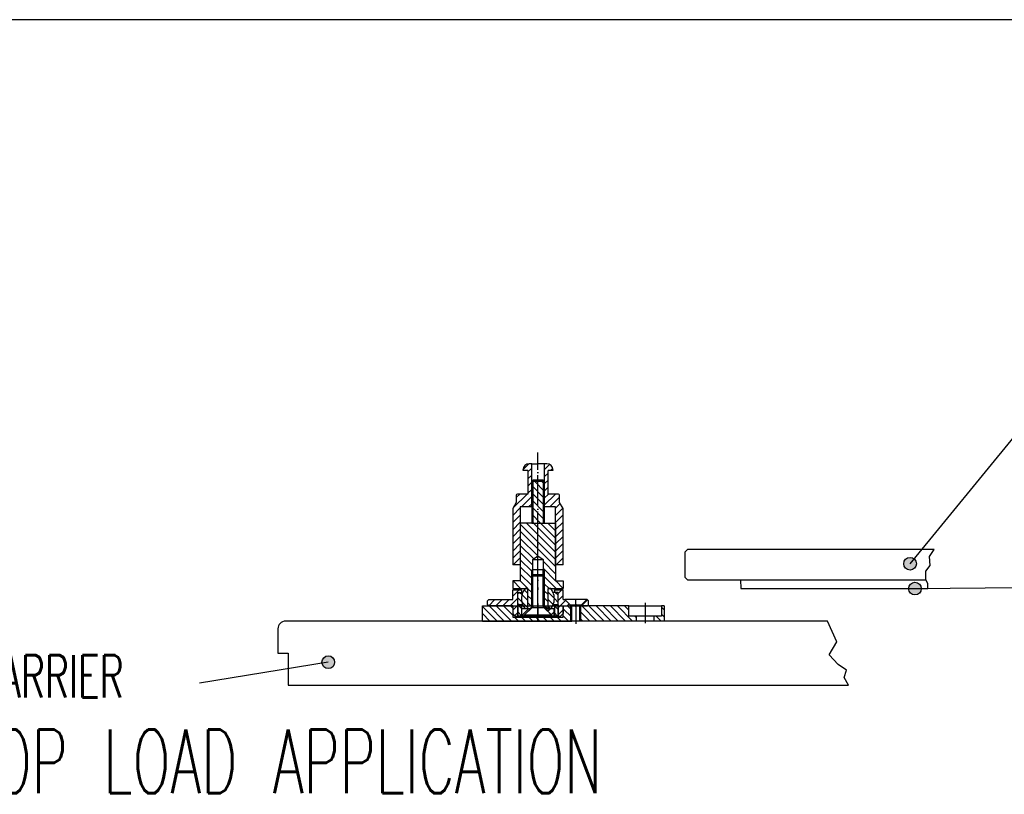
# Model space of a CAD drawing. Extents: x -1765 to 4890, y -3481 to 1222.
# Tile 54 of 98: x 2351 to 2742, y -2927 to -2620. Entities that reach past the tile are written whole.
import ezdxf

# ---------------------------------------------------------------- set-up
doc = ezdxf.new("R2010")
doc.units = 0
doc.linetypes.add('DASHED', pattern=[15, 7, -8])
doc.linetypes.add('DOT_CENTER', pattern=[14, 12, -1, 0, -1])
doc.layers.add('08', color=7, linetype='CONTINUOUS')
doc.layers.add('1', color=7, linetype='CONTINUOUS')
doc.styles.add('CONVERTER_1', font='txt.shx', dxfattribs={"width": 0.63})
doc.dimstyles.get("Standard").update_dxf_attribs({"dimtxt": 0.18, "dimasz": 0.18, "dimexe": 0.18, "dimexo": 0.0625, "dimgap": 0.09, "dimtad": 0, "dimtih": 1, "dimtoh": 1, "dimdec": 4, "dimzin": 0, "dimtxsty": 'STANDARD', "dimcen": 0.09, "dimazin": 3, "dimtfac": 1, "dimtdec": 4, "dimtofl": 0, "dimtmove": 0, "dimatfit": 3, "dimtolj": 1, "dimtzin": 0})
pattern_1 = [(-45, (2600.000000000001, -394.784514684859), (1.414213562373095, 1.4142135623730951), [])]
pattern_2 = [(45, (2600.000000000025, -25.7195875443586), (-1.414213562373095, 1.4142135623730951), [])]
pattern_3 = [(45, (2600.000000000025, -1508.679602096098), (-1.414213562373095, 1.4142135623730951), [])]
pattern_4 = [(135, (2600.000000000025, -1508.679602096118), (-1.4142135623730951, -1.414213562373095), [])]
pattern_5 = [(135, (2600.000000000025, -1508.679602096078), (-1.4142135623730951, -1.414213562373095), [])]
pattern_6 = [(45, (2600.000000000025, -1508.679602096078), (-1.414213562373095, 1.4142135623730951), [])]
pattern_7 = [(315, (2600.000000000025, -1376.664634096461), (1.4142135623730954, 1.4142135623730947), [])]

# ---------------------------------------------------------------- blocks, each defined once
blk = doc.blocks.new('CATCHPIN__240', base_point=(2570.994072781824, -2752.978513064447))
at = {"layer": '1', "linetype": 'CONTINUOUS'}
h = blk.add_hatch(dxfattribs=at)
h.set_pattern_fill('USER', color=1, scale=2, angle=45, pattern_type=0)
h.set_pattern_definition(pattern_2)
edge = h.paths.add_edge_path()
edge.add_line((2548.900000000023, -2808.135755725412), (2553.000000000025, -2808.135755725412))
edge.add_line((2553.000000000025, -2808.135755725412), (2553.000000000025, -2798.835755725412))
edge.add_line((2553.000000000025, -2798.835755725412), (2551.200000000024, -2798.835755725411))
edge.add_line((2551.200000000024, -2798.835755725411), (2551.000000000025, -2798.635755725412))
edge.add_arc((2553.500000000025, -2798.635755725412), 2.5, 450, 540, ccw=False)
edge.add_line((2553.500000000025, -2796.135755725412), (2554.500000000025, -2796.135755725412))
edge.add_line((2554.500000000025, -2796.135755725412), (2554.500000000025, -2813.235755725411))
edge.add_line((2554.500000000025, -2813.235755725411), (2550.000000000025, -2813.235755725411))
edge.add_line((2550.000000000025, -2813.235755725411), (2550.000000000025, -2814.035755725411))
edge.add_line((2550.000000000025, -2814.035755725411), (2550.000000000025, -2836.235755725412))
edge.add_line((2550.000000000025, -2836.235755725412), (2547.000000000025, -2836.235755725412))
edge.add_line((2547.000000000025, -2836.235755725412), (2547.000000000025, -2814.069730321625))
edge.add_arc((2547.500000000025, -2814.069730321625), 0.4999999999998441, 509.9999999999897, 540, ccw=False)
edge.add_line((2547.066987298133, -2813.819730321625), (2548.400000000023, -2811.510884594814))
edge.add_line((2548.400000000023, -2811.510884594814), (2548.400000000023, -2808.635755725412))
edge.add_arc((2548.900000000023, -2808.635755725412), 0.5, 450, 540, ccw=False)
h = blk.add_hatch(dxfattribs=at)
h.set_pattern_fill('USER', color=1, scale=2, angle=45, pattern_type=0)
h.set_pattern_definition(pattern_2)
edge = h.paths.add_edge_path()
edge.add_line((2565.100000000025, -2808.135755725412), (2561.000000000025, -2808.135755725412))
edge.add_line((2561.000000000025, -2808.135755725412), (2561.000000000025, -2798.835755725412))
edge.add_line((2561.000000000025, -2798.835755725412), (2562.800000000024, -2798.835755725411))
edge.add_line((2562.800000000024, -2798.835755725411), (2563.000000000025, -2798.635755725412))
edge.add_arc((2560.500000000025, -2798.635755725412), 2.5, 0, 90)
edge.add_line((2560.500000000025, -2796.135755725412), (2559.500000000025, -2796.135755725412))
edge.add_line((2559.500000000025, -2796.135755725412), (2559.500000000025, -2813.235755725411))
edge.add_line((2559.500000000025, -2813.235755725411), (2564.000000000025, -2813.235755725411))
edge.add_line((2564.000000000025, -2813.235755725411), (2564.000000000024, -2814.035755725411))
edge.add_line((2564.000000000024, -2814.035755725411), (2564.000000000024, -2836.235755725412))
edge.add_line((2564.000000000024, -2836.235755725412), (2567.000000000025, -2836.235755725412))
edge.add_line((2567.000000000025, -2836.235755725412), (2567.000000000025, -2814.069730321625))
edge.add_arc((2566.500000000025, -2814.069730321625), 0.5, 0, 30.00000000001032)
edge.add_line((2566.933012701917, -2813.819730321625), (2565.600000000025, -2811.510884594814))
edge.add_line((2565.600000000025, -2811.510884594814), (2565.600000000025, -2808.635755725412))
edge.add_arc((2565.100000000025, -2808.635755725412), 0.5, 0, 90)
at = {"layer": '1', "color": 7, "linetype": 'DOT_CENTER'}
for p, q in [((2557.000000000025, -2796.135755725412), (2557.000000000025, -2791.731059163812)), ((2557.000000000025, -2812.662369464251), (2557.000000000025, -2796.135755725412)), ((2557.000000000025, -2835.708664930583), (2557.000000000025, -2824.682317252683))]:
    blk.add_line(p, q, dxfattribs=at)
at = {"layer": '1', "color": 7, "linetype": 'CONTINUOUS'}
for p, q in [((2554.500000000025, -2796.135755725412), (2553.500000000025, -2796.135755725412)), ((2554.500000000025, -2796.135755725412), (2557.000000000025, -2796.135755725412)), ((2554.500000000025, -2813.235755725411), (2554.500000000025, -2796.135755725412)), ((2559.500000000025, -2796.135755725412), (2557.000000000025, -2796.135755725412)), ((2559.500000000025, -2796.135755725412), (2559.500000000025, -2813.235755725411)), ((2560.500000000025, -2796.135755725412), (2559.500000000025, -2796.135755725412)), ((2551.200000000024, -2798.835755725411), (2551.000000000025, -2798.635755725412)), ((2553.000000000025, -2798.835755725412), (2551.200000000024, -2798.835755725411)), ((2553.000000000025, -2798.835755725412), (2553.000000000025, -2808.135755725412)), ((2561.000000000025, -2808.135755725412), (2561.000000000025, -2798.835755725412)), ((2562.800000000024, -2798.835755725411), (2561.000000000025, -2798.835755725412)), ((2563.000000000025, -2798.635755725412), (2562.800000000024, -2798.835755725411)), ((2553.000000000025, -2808.135755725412), (2548.900000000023, -2808.135755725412)), ((2553.000000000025, -2808.13575572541), (2553.000000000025, -2808.135755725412)), ((2553.000000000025, -2808.13575572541), (2553.000000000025, -2808.135755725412)), ((2553.000000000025, -2808.135755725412), (2553.000000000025, -2808.13575572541)), ((2553.000000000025, -2808.135755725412), (2553.000000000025, -2808.13575572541)), ((2561.000000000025, -2808.135755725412), (2561.000000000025, -2808.13575572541)), ((2561.000000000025, -2808.135755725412), (2561.000000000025, -2808.13575572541)), ((2561.000000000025, -2808.13575572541), (2561.000000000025, -2808.135755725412)), ((2561.000000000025, -2808.13575572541), (2561.000000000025, -2808.135755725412)), ((2565.100000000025, -2808.135755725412), (2561.000000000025, -2808.135755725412)), ((2548.400000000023, -2811.510884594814), (2547.066987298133, -2813.819730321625)), ((2548.400000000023, -2808.635755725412), (2548.400000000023, -2811.510884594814)), ((2565.600000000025, -2811.510884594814), (2565.600000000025, -2808.635755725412)), ((2566.933012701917, -2813.819730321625), (2565.600000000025, -2811.510884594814)), ((2547.000000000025, -2814.069730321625), (2547.000000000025, -2836.235755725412)), ((2550.000000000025, -2813.235755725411), (2550.000000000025, -2814.035755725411)), ((2554.500000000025, -2813.235755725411), (2550.000000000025, -2813.235755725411)), ((2550.000000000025, -2814.035755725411), (2550.000000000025, -2836.235755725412)), ((2564.000000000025, -2813.235755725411), (2559.500000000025, -2813.235755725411)), ((2564.000000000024, -2814.035755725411), (2564.000000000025, -2813.235755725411)), ((2564.000000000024, -2836.235755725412), (2564.000000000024, -2814.035755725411)), ((2567.000000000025, -2836.235755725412), (2567.000000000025, -2814.069730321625)), ((2550.000000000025, -2836.235755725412), (2547.000000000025, -2836.235755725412)), ((2567.000000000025, -2836.235755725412), (2564.000000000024, -2836.235755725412))]:
    blk.add_line(p, q, dxfattribs=at)
for centre, radius, start, end in [((2553.500000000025, -2798.635755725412), 2.5, 90, 180), ((2560.500000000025, -2798.635755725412), 2.5, 0, 90), ((2548.900000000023, -2808.635755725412), 0.5, 90, 180), ((2565.100000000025, -2808.635755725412), 0.5, 0, 90), ((2547.500000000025, -2814.069730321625), 0.49999999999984, 149.9999999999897, 180), ((2566.500000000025, -2814.069730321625), 0.5, 0, 30.00000000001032)]:
    blk.add_arc(centre, radius, start, end, dxfattribs=at)
blk = doc.blocks.new('FLANGE_CP__241', base_point=(2569.645321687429, -2794.065486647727))
at = {"layer": '1', "linetype": 'CONTINUOUS'}
h = blk.add_hatch(dxfattribs=at)
h.set_pattern_fill('USER', color=6, scale=2, angle=45, pattern_type=0)
h.set_pattern_definition(pattern_3)
h.paths.add_polyline_path([(2537.000000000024, -2850.535755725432), (2537.000000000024, -2852.035755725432), (2537.500000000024, -2852.535755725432), (2547.000000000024, -2852.535755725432), (2547.000000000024, -2855.535755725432), (2548.000000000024, -2856.535755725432), (2549.000000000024, -2856.535755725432), (2549.000000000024, -2847.135755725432), (2550.500000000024, -2847.135755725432), (2550.500000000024, -2846.135755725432), (2547.000000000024, -2846.135755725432), (2547.000000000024, -2850.035755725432), (2537.500000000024, -2850.035755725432)])
h = blk.add_hatch(dxfattribs=at)
h.set_pattern_fill('USER', color=6, scale=2, angle=45, pattern_type=0)
h.set_pattern_definition(pattern_3)
h.paths.add_polyline_path([(2565.000000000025, -2847.135755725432), (2565.000000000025, -2856.535755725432), (2566.000000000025, -2856.535755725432), (2567.000000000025, -2855.535755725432), (2567.000000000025, -2852.535755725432), (2569.750000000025, -2852.535755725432), (2569.750000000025, -2852.135755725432), (2567.650000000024, -2850.035755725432), (2567.000000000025, -2850.035755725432), (2567.000000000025, -2846.135755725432), (2563.500000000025, -2846.135755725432), (2563.500000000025, -2847.135755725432)])
h = blk.add_hatch(dxfattribs=at)
h.set_pattern_fill('USER', color=6, scale=2, angle=45, pattern_type=0)
h.set_pattern_definition(pattern_3)
h.paths.add_polyline_path([(2576.350000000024, -2850.035755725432), (2574.250000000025, -2852.135755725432), (2574.250000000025, -2852.535755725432), (2576.500000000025, -2852.535755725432), (2577.000000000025, -2852.035755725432), (2577.000000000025, -2850.535755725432), (2576.500000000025, -2850.035755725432)])
at = {"layer": '1', "color": 6, "linetype": 'CONTINUOUS'}
for p, q in [((2547.000000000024, -2846.135755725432), (2550.500000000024, -2846.135755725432)), ((2547.000000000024, -2850.035755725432), (2547.000000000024, -2846.135755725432)), ((2549.000000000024, -2847.135755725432), (2550.500000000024, -2847.135755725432)), ((2549.000000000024, -2856.535755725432), (2549.000000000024, -2847.135755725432)), ((2550.500000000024, -2846.135755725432), (2550.500000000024, -2847.135755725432)), ((2563.500000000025, -2846.135755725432), (2563.500000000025, -2847.135755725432)), ((2563.500000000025, -2846.135755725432), (2567.000000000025, -2846.135755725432)), ((2565.000000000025, -2847.135755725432), (2563.500000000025, -2847.135755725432)), ((2565.000000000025, -2856.535755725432), (2565.000000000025, -2847.135755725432)), ((2567.000000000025, -2850.035755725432), (2567.000000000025, -2846.135755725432)), ((2537.500000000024, -2850.035755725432), (2537.000000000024, -2850.535755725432)), ((2537.000000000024, -2852.035755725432), (2537.000000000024, -2850.535755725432)), ((2537.500000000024, -2850.035755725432), (2547.000000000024, -2850.035755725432)), ((2567.000000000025, -2850.035755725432), (2567.650000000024, -2850.035755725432)), ((2569.750000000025, -2852.135755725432), (2567.650000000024, -2850.035755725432)), ((2576.350000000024, -2850.035755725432), (2567.650000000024, -2850.035755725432)), ((2576.350000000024, -2850.035755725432), (2574.250000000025, -2852.135755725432)), ((2576.500000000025, -2850.035755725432), (2576.350000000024, -2850.035755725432)), ((2577.000000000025, -2852.035755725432), (2577.000000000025, -2850.535755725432)), ((2537.500000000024, -2852.535755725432), (2537.000000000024, -2852.035755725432)), ((2547.000000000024, -2852.535755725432), (2537.500000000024, -2852.535755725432)), ((2547.000000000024, -2852.535755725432), (2547.000000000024, -2855.535755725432)), ((2567.000000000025, -2852.535755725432), (2567.000000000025, -2855.535755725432)), ((2567.000000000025, -2852.535755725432), (2569.750000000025, -2852.535755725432)), ((2569.750000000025, -2852.535755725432), (2569.750000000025, -2852.135755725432)), ((2569.750000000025, -2852.135755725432), (2574.250000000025, -2852.135755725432)), ((2569.750000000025, -2852.535755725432), (2574.250000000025, -2852.535755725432)), ((2574.250000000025, -2852.135755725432), (2574.250000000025, -2852.535755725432)), ((2574.250000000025, -2852.535755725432), (2576.500000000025, -2852.535755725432)), ((2576.500000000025, -2852.535755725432), (2577.000000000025, -2852.035755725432)), ((2548.000000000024, -2856.535755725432), (2547.000000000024, -2855.535755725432)), ((2548.000000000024, -2856.535755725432), (2549.000000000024, -2856.535755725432)), ((2549.000000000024, -2856.535755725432), (2565.000000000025, -2856.535755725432)), ((2565.000000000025, -2856.535755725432), (2566.000000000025, -2856.535755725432)), ((2566.000000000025, -2856.535755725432), (2567.000000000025, -2855.535755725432))]:
    blk.add_line(p, q, dxfattribs=at)
at = {"layer": '1', "color": 6, "linetype": 'DOT_CENTER'}
for p, q in [((2557.000000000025, -2858.3418092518), (2557.000000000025, -2844.103315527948)), ((2572.000000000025, -2852.938862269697), (2572.000000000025, -2849.792041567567)), ((2576.500000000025, -2850.035755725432), (2577.000000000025, -2850.535755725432))]:
    blk.add_line(p, q, dxfattribs=at)
blk = doc.blocks.new('BALLHEAD_CP__242', base_point=(2565.000000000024, -2844.932866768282))
at = {"layer": '1', "linetype": 'CONTINUOUS'}
h = blk.add_hatch(dxfattribs=at)
h.set_pattern_fill('USER', color=1, scale=2, angle=135, pattern_type=0)
h.set_pattern_definition(pattern_4)
edge = h.paths.add_edge_path()
edge.add_line((2549.500000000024, -2852.135755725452), (2549.000000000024, -2851.635755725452))
edge.add_line((2549.000000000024, -2851.635755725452), (2549.000000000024, -2847.635755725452))
edge.add_line((2549.000000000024, -2847.635755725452), (2549.500000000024, -2847.135755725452))
edge.add_line((2549.500000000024, -2847.135755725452), (2551.000000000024, -2847.135755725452))
edge.add_arc((2557.000000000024, -2849.635755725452), 6.5, 157.38013505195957, -157.38013505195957)
edge.add_line((2551.000000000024, -2852.135755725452), (2549.500000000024, -2852.135755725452))
h = blk.add_hatch(dxfattribs=at)
h.set_pattern_fill('USER', color=1, scale=2, angle=135, pattern_type=0)
h.set_pattern_definition(pattern_4)
edge = h.paths.add_edge_path()
edge.add_arc((2557.000000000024, -2849.635755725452), 6.5, 202.61986494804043, 217.97987244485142, ccw=False)
edge.add_arc((2557.000000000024, -2849.635755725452), 6.5, 517.3801350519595, 202.61986494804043, ccw=False)
edge.add_arc((2557.000000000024, -2849.635755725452), 6.5000000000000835, 502.0201275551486, 517.3801350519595, ccw=False)
edge.add_line((2551.876524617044, -2845.635755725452), (2553.000000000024, -2845.635755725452))
edge.add_line((2553.000000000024, -2845.635755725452), (2553.000000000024, -2853.635755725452))
edge.add_line((2553.000000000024, -2853.635755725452), (2551.876524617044, -2853.635755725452))
h = blk.add_hatch(dxfattribs=at)
h.set_pattern_fill('USER', color=1, scale=2, angle=135, pattern_type=0)
h.set_pattern_definition(pattern_4)
edge = h.paths.add_edge_path()
edge.add_line((2561.000000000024, -2853.635755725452), (2561.000000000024, -2845.635755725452))
edge.add_line((2561.000000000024, -2845.635755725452), (2562.123475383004, -2845.635755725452))
edge.add_arc((2557.000000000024, -2849.635755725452), 6.5, 382.61986494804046, 397.9798724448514, ccw=False)
edge.add_arc((2557.000000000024, -2849.635755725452), 6.5, 337.38013505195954, 382.61986494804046, ccw=False)
edge.add_arc((2557.000000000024, -2849.635755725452), 6.5000000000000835, 322.0201275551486, 337.38013505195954, ccw=False)
edge.add_line((2562.123475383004, -2853.635755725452), (2561.000000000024, -2853.635755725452))
h = blk.add_hatch(dxfattribs=at)
h.set_pattern_fill('USER', color=1, scale=2, angle=135, pattern_type=0)
h.set_pattern_definition(pattern_4)
edge = h.paths.add_edge_path()
edge.add_arc((2557.000000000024, -2849.635755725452), 6.5, -22.61986494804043, 22.61986494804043)
edge.add_line((2563.000000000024, -2847.135755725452), (2564.500000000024, -2847.135755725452))
edge.add_line((2564.500000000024, -2847.135755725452), (2565.000000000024, -2847.635755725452))
edge.add_line((2565.000000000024, -2847.635755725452), (2565.000000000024, -2851.635755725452))
edge.add_line((2565.000000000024, -2851.635755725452), (2564.500000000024, -2852.135755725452))
edge.add_line((2564.500000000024, -2852.135755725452), (2563.000000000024, -2852.135755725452))
at = {"layer": '1', "color": 1, "linetype": 'CONTINUOUS'}
for p, q in [((2549.000000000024, -2847.635755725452), (2549.500000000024, -2847.135755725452)), ((2549.500000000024, -2847.135755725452), (2551.000000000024, -2847.135755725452)), ((2553.000000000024, -2845.635755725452), (2551.876524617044, -2845.635755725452)), ((2553.000000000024, -2853.635755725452), (2553.000000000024, -2845.635755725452)), ((2561.000000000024, -2853.635755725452), (2561.000000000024, -2845.635755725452)), ((2562.123475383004, -2845.635755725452), (2561.000000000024, -2845.635755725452)), ((2564.500000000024, -2847.135755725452), (2563.000000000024, -2847.135755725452)), ((2565.000000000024, -2847.635755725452), (2564.500000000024, -2847.135755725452)), ((2549.000000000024, -2851.635755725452), (2549.000000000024, -2847.635755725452)), ((2565.000000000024, -2851.635755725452), (2565.000000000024, -2847.635755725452)), ((2549.500000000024, -2852.135755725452), (2549.000000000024, -2851.635755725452)), ((2551.000000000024, -2852.135755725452), (2549.500000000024, -2852.135755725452)), ((2553.000000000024, -2853.635755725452), (2551.876524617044, -2853.635755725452)), ((2562.123475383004, -2853.635755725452), (2561.000000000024, -2853.635755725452)), ((2563.000000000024, -2852.135755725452), (2564.500000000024, -2852.135755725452)), ((2564.500000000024, -2852.135755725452), (2565.000000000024, -2851.635755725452))]:
    blk.add_line(p, q, dxfattribs=at)
at = {"layer": '1', "color": 1, "linetype": 'DOT_CENTER'}
blk.add_line((2557.000000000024, -2854.746238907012), (2557.000000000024, -2844.932866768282), dxfattribs=at)
at = {"layer": '1', "color": 1, "linetype": 'CONTINUOUS'}
for radius, start, end in [(6.5, 157.38013505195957, -157.38013505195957), (6.50000000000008, 142.02012755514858, 157.38013505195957), (6.5, 22.61986494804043, 37.97987244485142), (6.5, -22.61986494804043, 22.61986494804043), (6.5, -157.38013505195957, -142.02012755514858), (6.50000000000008, -37.97987244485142, -22.61986494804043)]:
    blk.add_arc((2557.000000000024, -2849.635755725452), radius, start, end, dxfattribs=at)
blk = doc.blocks.new('SLEEVE_CP__243', base_point=(2557.984322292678, -2805.189337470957))
at = {"layer": '1', "linetype": 'CONTINUOUS'}
h = blk.add_hatch(dxfattribs=at)
h.set_pattern_fill('USER', color=4, scale=2, angle=135, pattern_type=0)
h.set_pattern_definition(pattern_5)
h.paths.add_polyline_path([(2549.000000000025, -2856.535755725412), (2549.000000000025, -2852.135755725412), (2550.500000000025, -2852.135755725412), (2550.500000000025, -2856.535755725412)])
h = blk.add_hatch(dxfattribs=at)
h.set_pattern_fill('USER', color=4, scale=2, angle=135, pattern_type=0)
h.set_pattern_definition(pattern_5)
h.paths.add_polyline_path([(2563.500000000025, -2856.535755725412), (2563.500000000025, -2852.135755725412), (2565.000000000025, -2852.135755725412), (2565.000000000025, -2856.535755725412)])
at = {"layer": '1', "color": 4, "linetype": 'CONTINUOUS'}
for p, q in [((2550.500000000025, -2852.135755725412), (2549.000000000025, -2852.135755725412)), ((2549.000000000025, -2852.135755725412), (2549.000000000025, -2856.535755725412)), ((2551.000000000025, -2852.135755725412), (2550.500000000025, -2852.135755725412)), ((2563.500000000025, -2852.135755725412), (2563.000000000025, -2852.135755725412)), ((2565.000000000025, -2852.135755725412), (2563.500000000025, -2852.135755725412)), ((2565.000000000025, -2852.135755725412), (2565.000000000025, -2856.535755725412)), ((2550.500000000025, -2856.535755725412), (2549.000000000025, -2856.535755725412)), ((2563.500000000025, -2856.535755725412), (2550.500000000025, -2856.535755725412)), ((2565.000000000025, -2856.535755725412), (2563.500000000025, -2856.535755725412))]:
    blk.add_line(p, q, dxfattribs=at)
at = {"layer": '1', "color": 4, "linetype": 'DASHED'}
for p, q in [((2550.500000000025, -2852.135755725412), (2550.500000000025, -2856.535755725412)), ((2563.500000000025, -2852.135755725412), (2563.500000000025, -2856.535755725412))]:
    blk.add_line(p, q, dxfattribs=at)
at = {"layer": '1', "color": 1, "linetype": 'DOT_CENTER'}
blk.add_line((2557.000000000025, -2851.576759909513), (2557.000000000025, -2857.484291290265), dxfattribs=at)
blk = doc.blocks.new('WASHER_CP__244', base_point=(2557.789945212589, -2825.202382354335))
at = {"layer": '1', "linetype": 'CONTINUOUS'}
h = blk.add_hatch(dxfattribs=at)
h.set_pattern_fill('USER', color=3, scale=2, angle=45, pattern_type=0)
h.set_pattern_definition(pattern_6)
h.paths.add_polyline_path([(2550.600000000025, -2853.635755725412), (2553.800000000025, -2853.635755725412), (2553.800000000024, -2853.940563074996), (2551.304807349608, -2856.435755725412), (2550.600000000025, -2856.435755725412)])
h = blk.add_hatch(dxfattribs=at)
h.set_pattern_fill('USER', color=3, scale=2, angle=45, pattern_type=0)
h.set_pattern_definition(pattern_6)
h.paths.add_polyline_path([(2560.200000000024, -2853.940563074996), (2560.200000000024, -2853.635755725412), (2563.400000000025, -2853.635755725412), (2563.400000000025, -2856.435755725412), (2562.695192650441, -2856.435755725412)])
at = {"layer": '1', "color": 3, "linetype": 'CONTINUOUS'}
for p, q in [((2550.600000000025, -2856.435755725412), (2550.600000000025, -2853.635755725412)), ((2553.800000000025, -2853.635755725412), (2550.600000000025, -2853.635755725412)), ((2553.800000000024, -2853.940563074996), (2551.304807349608, -2856.435755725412)), ((2554.004807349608, -2853.635755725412), (2553.800000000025, -2853.635755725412)), ((2553.800000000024, -2853.940563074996), (2553.800000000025, -2853.635755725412)), ((2560.200000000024, -2853.635755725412), (2560.100000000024, -2853.635755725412)), ((2563.400000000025, -2853.635755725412), (2560.200000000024, -2853.635755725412)), ((2560.200000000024, -2853.940563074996), (2560.200000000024, -2853.635755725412)), ((2562.695192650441, -2856.435755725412), (2560.200000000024, -2853.940563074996)), ((2563.400000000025, -2856.435755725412), (2563.400000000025, -2853.635755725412)), ((2550.600000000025, -2856.435755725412), (2551.304807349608, -2856.435755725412)), ((2551.304807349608, -2856.435755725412), (2562.695192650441, -2856.435755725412)), ((2562.695192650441, -2856.435755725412), (2563.400000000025, -2856.435755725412))]:
    blk.add_line(p, q, dxfattribs=at)
at = {"layer": '1', "color": 1, "linetype": 'DOT_CENTER'}
blk.add_line((2557.000000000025, -2858.134578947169), (2557.000000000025, -2853.093783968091), dxfattribs=at)
blk = doc.blocks.new('SCREW_CP__245', base_point=(2563.000000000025, -2836.543872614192))
at = {"layer": '1', "color": 7, "linetype": 'DOT_CENTER'}
blk.add_line((2557.000000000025, -2858.846616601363), (2557.000000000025, -2836.043872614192), dxfattribs=at)
at = {"layer": '1', "color": 7, "linetype": 'CONTINUOUS'}
for p, q in [((2555.000000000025, -2840.240563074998), (2554.500000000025, -2840.740563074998)), ((2554.500000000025, -2852.440563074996), (2554.500000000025, -2840.740563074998)), ((2559.500000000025, -2840.740563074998), (2554.500000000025, -2840.740563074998)), ((2555.000000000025, -2840.740563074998), (2555.000000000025, -2840.240563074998)), ((2559.000000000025, -2840.240563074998), (2555.000000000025, -2840.240563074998)), ((2555.000000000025, -2852.440563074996), (2555.000000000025, -2840.740563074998)), ((2559.000000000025, -2840.240563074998), (2559.500000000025, -2840.740563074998)), ((2559.000000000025, -2840.740563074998), (2559.000000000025, -2840.240563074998)), ((2559.000000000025, -2852.440563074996), (2559.000000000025, -2840.740563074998)), ((2559.500000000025, -2852.440563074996), (2559.500000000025, -2840.740563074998)), ((2554.500000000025, -2853.240563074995), (2551.500000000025, -2856.240563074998)), ((2554.500000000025, -2853.240563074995), (2554.500000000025, -2852.440563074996)), ((2555.000000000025, -2853.240563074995), (2554.500000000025, -2853.240563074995)), ((2555.000000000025, -2852.440563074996), (2555.000000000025, -2853.240563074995)), ((2559.000000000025, -2853.240563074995), (2555.000000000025, -2853.240563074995)), ((2559.000000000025, -2852.440563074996), (2559.000000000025, -2853.240563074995)), ((2559.500000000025, -2853.240563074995), (2559.000000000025, -2853.240563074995)), ((2559.500000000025, -2852.440563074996), (2559.500000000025, -2853.240563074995)), ((2559.500000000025, -2853.240563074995), (2562.500000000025, -2856.240563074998)), ((2562.500000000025, -2856.240563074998), (2551.500000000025, -2856.240563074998))]:
    blk.add_line(p, q, dxfattribs=at)
blk = doc.blocks.new('GUIDE_CP__246', base_point=(2564.500000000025, -2809.298580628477))
at = {"layer": '1', "linetype": 'CONTINUOUS'}
h = blk.add_hatch(dxfattribs=at)
h.set_pattern_fill('USER', color=5, scale=2, angle=315, pattern_type=0)
h.set_pattern_definition(pattern_7)
h.paths.add_polyline_path([(2554.500000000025, -2803.135755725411), (2554.500000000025, -2819.635755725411), (2559.500000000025, -2819.635755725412), (2559.500000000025, -2803.135755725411)])
h = blk.add_hatch(dxfattribs=at)
h.set_pattern_fill('USER', color=5, scale=2, angle=315, pattern_type=0)
h.set_pattern_definition(pattern_7)
h.paths.add_polyline_path([(2550.000000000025, -2819.635755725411), (2550.000000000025, -2842.635755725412), (2547.000000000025, -2842.635755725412), (2547.000000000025, -2845.635755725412), (2553.000000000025, -2845.635755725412), (2553.000000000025, -2853.635755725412), (2553.804807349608, -2853.635755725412), (2554.500000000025, -2852.940563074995), (2554.500000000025, -2838.735755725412), (2554.500000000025, -2838.152624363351), (2555.000000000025, -2838.152624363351), (2555.000000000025, -2838.135755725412), (2555.000000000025, -2834.135755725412), (2557.000000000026, -2832.692380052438), (2559.000000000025, -2834.135755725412), (2559.000000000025, -2838.135755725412), (2559.500000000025, -2838.135755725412), (2559.500000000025, -2852.940563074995), (2560.19519265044, -2853.635755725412), (2561.000000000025, -2853.635755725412), (2561.000000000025, -2845.635755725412), (2567.000000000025, -2845.635755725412), (2567.000000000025, -2842.635755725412), (2564.000000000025, -2842.635755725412), (2564.000000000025, -2819.635755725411), (2559.500000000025, -2819.635755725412), (2554.500000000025, -2819.635755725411)])
at = {"layer": '1', "color": 5, "linetype": 'CONTINUOUS'}
for p, q in [((2554.500000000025, -2803.135755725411), (2555.000000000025, -2802.635755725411)), ((2554.500000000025, -2803.135755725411), (2554.500000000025, -2819.635755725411)), ((2559.500000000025, -2803.135755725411), (2554.500000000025, -2803.135755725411)), ((2559.000000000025, -2802.635755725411), (2555.000000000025, -2802.635755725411)), ((2555.000000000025, -2802.635755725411), (2555.000000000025, -2819.635755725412)), ((2559.500000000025, -2803.135755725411), (2559.000000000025, -2802.635755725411)), ((2559.000000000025, -2802.635755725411), (2559.000000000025, -2819.635755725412)), ((2559.500000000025, -2803.135755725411), (2559.500000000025, -2819.635755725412)), ((2554.500000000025, -2819.635755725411), (2550.000000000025, -2819.635755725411)), ((2550.000000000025, -2819.635755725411), (2550.000000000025, -2842.635755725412)), ((2554.500000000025, -2819.635755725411), (2559.500000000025, -2819.635755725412)), ((2559.500000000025, -2819.635755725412), (2564.000000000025, -2819.635755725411)), ((2564.000000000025, -2819.635755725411), (2564.000000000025, -2842.635755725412)), ((2555.000000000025, -2834.135755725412), (2557.000000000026, -2832.692380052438)), ((2555.000000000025, -2838.135755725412), (2555.000000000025, -2834.135755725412)), ((2555.000000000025, -2834.135755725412), (2559.000000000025, -2834.135755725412)), ((2557.000000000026, -2832.692380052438), (2559.000000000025, -2834.135755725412)), ((2559.000000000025, -2834.135755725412), (2559.000000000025, -2838.135755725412)), ((2554.500000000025, -2838.735755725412), (2554.500000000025, -2838.152624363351)), ((2554.500000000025, -2838.152624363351), (2555.000000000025, -2838.152624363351)), ((2554.500000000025, -2852.940563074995), (2554.500000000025, -2838.735755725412)), ((2555.000000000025, -2838.135755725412), (2559.000000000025, -2838.135755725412)), ((2555.000000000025, -2838.152624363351), (2555.000000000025, -2838.135755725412)), ((2555.000000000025, -2840.240563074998), (2555.000000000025, -2838.152624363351)), ((2559.000000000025, -2840.240563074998), (2559.000000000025, -2838.135755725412)), ((2559.500000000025, -2838.135755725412), (2559.000000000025, -2838.135755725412)), ((2559.500000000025, -2838.135755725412), (2559.500000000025, -2852.940563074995)), ((2547.000000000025, -2842.635755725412), (2547.000000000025, -2845.635755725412)), ((2550.000000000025, -2842.635755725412), (2547.000000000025, -2842.635755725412)), ((2564.000000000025, -2842.635755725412), (2567.000000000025, -2842.635755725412)), ((2567.000000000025, -2842.635755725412), (2567.000000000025, -2845.635755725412)), ((2547.000000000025, -2845.635755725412), (2553.000000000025, -2845.635755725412)), ((2553.000000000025, -2853.635755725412), (2553.000000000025, -2845.635755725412)), ((2561.000000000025, -2853.635755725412), (2561.000000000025, -2845.635755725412)), ((2561.000000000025, -2845.635755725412), (2567.000000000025, -2845.635755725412)), ((2553.804807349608, -2853.635755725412), (2553.000000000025, -2853.635755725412)), ((2554.500000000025, -2852.940563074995), (2553.804807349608, -2853.635755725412)), ((2559.500000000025, -2852.940563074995), (2560.19519265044, -2853.635755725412)), ((2560.19519265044, -2853.635755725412), (2561.000000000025, -2853.635755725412))]:
    blk.add_line(p, q, dxfattribs=at)
at = {"layer": '1', "color": 5, "linetype": 'DOT_CENTER'}
blk.add_line((2557.000000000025, -2855.318890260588), (2557.000000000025, -2803.048580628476), dxfattribs=at)
blk = doc.blocks.new('CATCH_PIN_ASSY__247', base_point=(2584.730049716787, -2795.13105916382))
at = {"layer": '1'}
for name, p in [('CATCHPIN__240', (2570.994072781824, -2752.978513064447)), ('GUIDE_CP__246', (2564.500000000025, -2809.298580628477)), ('SCREW_CP__245', (2563.000000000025, -2836.543872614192)), ('FLANGE_CP__241', (2569.645321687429, -2794.065486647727)), ('BALLHEAD_CP__242', (2565.000000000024, -2844.932866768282)), ('SLEEVE_CP__243', (2557.984322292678, -2805.189337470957)), ('WASHER_CP__244', (2557.789945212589, -2825.202382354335))]:
    blk.add_blockref(name, p, dxfattribs=at)
blk = doc.blocks.new('PIN_ASSY2__248', base_point=(3237.00000000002, -2795.38575572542))
at = {"layer": '1', "linetype": 'CONTINUOUS'}
h = blk.add_hatch(dxfattribs=at)
h.set_pattern_fill('USER', color=5, scale=2, angle=-45, pattern_type=0)
h.set_pattern_definition(pattern_1)
h.paths.add_polyline_path([(2535.000000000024, -2858.535755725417), (2570.400000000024, -2858.535755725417), (2570.400000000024, -2852.535755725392), (2567.000000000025, -2852.535755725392), (2567.000000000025, -2856.935755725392), (2547.000000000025, -2856.935755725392), (2547.000000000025, -2852.535755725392), (2535.000000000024, -2852.535755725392)])
h = blk.add_hatch(dxfattribs=at)
h.set_pattern_fill('USER', color=5, scale=2, angle=-45, pattern_type=0)
h.set_pattern_definition(pattern_1)
h.paths.add_polyline_path([(2593.000000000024, -2852.535755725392), (2593.000000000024, -2856.535755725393), (2596.000000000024, -2856.535755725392), (2596.000000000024, -2858.535755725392), (2573.600000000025, -2858.535755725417), (2573.600000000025, -2852.535755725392)])
h = blk.add_hatch(dxfattribs=at)
h.set_pattern_fill('USER', color=5, scale=2, angle=-45, pattern_type=0)
h.set_pattern_definition(pattern_1)
h.paths.add_polyline_path([(2606.000000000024, -2856.535755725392), (2606.000000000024, -2852.535755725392), (2607.000000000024, -2852.535755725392), (2607.000000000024, -2858.535755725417), (2603.000000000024, -2858.535755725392), (2603.000000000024, -2856.535755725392)])
at = {"layer": '1', "color": 5, "linetype": 'DOT_CENTER'}
for p, q in [((2599.500000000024, -2851.302137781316), (2599.500000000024, -2859.302137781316)), ((2572.000000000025, -2851.859218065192), (2572.000000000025, -2859.584547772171))]:
    blk.add_line(p, q, dxfattribs=at)
at = {"layer": '1', "color": 5, "linetype": 'CONTINUOUS'}
for p, q in [((2535.000000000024, -2852.535755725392), (2547.000000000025, -2852.535755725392)), ((2535.000000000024, -2858.535755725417), (2535.000000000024, -2852.535755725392)), ((2547.000000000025, -2852.535755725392), (2547.000000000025, -2856.935755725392)), ((2547.000000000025, -2852.535755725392), (2567.000000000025, -2852.535755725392)), ((2567.000000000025, -2856.935755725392), (2567.000000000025, -2852.535755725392)), ((2567.000000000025, -2852.535755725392), (2570.400000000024, -2852.535755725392)), ((2570.000000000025, -2858.535755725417), (2570.000000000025, -2852.535755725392)), ((2570.400000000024, -2858.535755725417), (2570.400000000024, -2852.535755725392)), ((2570.400000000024, -2852.535755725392), (2573.600000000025, -2852.535755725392)), ((2593.000000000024, -2852.535755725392), (2573.600000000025, -2852.535755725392)), ((2573.600000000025, -2858.535755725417), (2573.600000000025, -2852.535755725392)), ((2574.000000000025, -2858.535755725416), (2574.000000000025, -2852.535755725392)), ((2593.000000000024, -2852.535755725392), (2606.000000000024, -2852.535755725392)), ((2593.000000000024, -2856.535755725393), (2593.000000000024, -2852.535755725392)), ((2606.000000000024, -2852.535755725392), (2606.000000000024, -2856.535755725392)), ((2607.000000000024, -2852.535755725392), (2606.000000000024, -2852.535755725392)), ((2607.000000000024, -2852.535755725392), (2607.000000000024, -2858.535755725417)), ((2535.000000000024, -2858.535755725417), (2570.400000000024, -2858.535755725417)), ((2547.000000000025, -2856.935755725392), (2567.000000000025, -2856.935755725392)), ((2573.600000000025, -2858.535755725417), (2570.400000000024, -2858.535755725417)), ((2596.000000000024, -2858.535755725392), (2573.600000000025, -2858.535755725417)), ((2596.000000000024, -2856.535755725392), (2593.000000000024, -2856.535755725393)), ((2603.000000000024, -2856.535755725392), (2596.000000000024, -2856.535755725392)), ((2596.000000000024, -2856.535755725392), (2596.000000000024, -2858.535755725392)), ((2603.000000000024, -2858.535755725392), (2596.000000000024, -2858.535755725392)), ((2603.000000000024, -2856.535755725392), (2603.000000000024, -2858.535755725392)), ((2606.000000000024, -2856.535755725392), (2603.000000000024, -2856.535755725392)), ((2607.000000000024, -2858.535755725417), (2603.000000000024, -2858.535755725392))]:
    blk.add_line(p, q, dxfattribs=at)
at = {"layer": '1'}
blk.add_blockref('CATCH_PIN_ASSY__247', (2584.730049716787, -2795.13105916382), dxfattribs=at)
blk = doc.blocks.new('TEXT__271', base_point=(-2000, -2800))
at = {"layer": '1', "color": 1, "linetype": 'CONTINUOUS'}
for p, q in [((3700, -2620), (-699.9999999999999, -2620)), ((4800, -2620), (400.0000000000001, -2620))]:
    blk.add_line(p, q, dxfattribs=at)
blk = doc.blocks.new('EG_TOP_LOAD_AP__249', base_point=(2330.31376218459, -2926.7947378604))
at = {"layer": '1'}
h = blk.add_hatch(color=1, dxfattribs=at)
edge = h.paths.add_edge_path()
edge.add_arc((2704.60223768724, -2835.77674752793), 2.520000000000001, -180, 180)
h = blk.add_hatch(color=1, dxfattribs=at)
edge = h.paths.add_edge_path()
edge.add_arc((2706.55727156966, -2845.648155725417), 2.520000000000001, -180, 180)
h = blk.add_hatch(color=1, dxfattribs=at)
edge = h.paths.add_edge_path()
edge.add_arc((2473.8178863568, -2874.83349578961), 2.520000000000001, -180, 180)
at = {"layer": '08', "color": 6, "linetype": 'CONTINUOUS'}
for p, q in [((2616.261550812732, -2830.148161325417), (2615.261552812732, -2831.148159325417)), ((2615.261552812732, -2831.148159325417), (2615.261552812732, -2841.148164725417)), ((2714.237567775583, -2830.148161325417), (2616.261550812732, -2830.148161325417)), ((2615.261552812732, -2841.148164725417), (2616.261550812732, -2842.148162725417)), ((2616.261550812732, -2842.148162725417), (2710.896324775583, -2842.148162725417)), ((2637.394706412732, -2842.148162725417), (2637.431561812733, -2845.648155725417)), ((2637.431561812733, -2845.648155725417), (2711.713264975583, -2845.648155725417)), ((2671.918399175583, -2858.535755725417), (2456.870086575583, -2858.535755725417)), ((2453.822086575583, -2861.583755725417), (2453.822086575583, -2871.235755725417)), ((2453.822086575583, -2871.235755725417), (2457.886086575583, -2871.235755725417)), ((2457.886086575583, -2871.235755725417), (2457.886086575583, -2883.935755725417)), ((2457.886086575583, -2883.935755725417), (2680.252697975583, -2883.935755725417))]:
    blk.add_line(p, q, dxfattribs=at)
for points in [[(2711.713264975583, -2845.648155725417), (2711.713264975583, -2843.598121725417), (2711.713264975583, -2843.598121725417), (2710.896324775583, -2842.148162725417), (2710.896324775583, -2842.148162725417), (2710.896324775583, -2838.699147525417), (2710.896324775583, -2838.699147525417), (2712.530179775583, -2836.521808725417), (2712.530179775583, -2836.521808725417), (2712.257866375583, -2832.983664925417), (2712.257866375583, -2832.983664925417), (2714.237567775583, -2830.148161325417)], [(2680.252697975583, -2883.935755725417), (2678.530806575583, -2880.953897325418), (2678.530806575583, -2880.953897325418), (2679.347746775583, -2877.960075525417), (2679.347746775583, -2877.960075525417), (2676.080011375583, -2875.782762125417), (2676.080011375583, -2875.782762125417), (2672.539987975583, -2871.972431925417), (2672.539987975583, -2871.972431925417), (2675.535409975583, -2866.801296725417), (2675.535409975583, -2866.801296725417), (2671.918399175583, -2858.535755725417)]]:
    blk.add_lwpolyline(points, dxfattribs=at)
blk.add_arc((2456.870086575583, -2861.583755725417), 3.04800000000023, 90, 180, dxfattribs=at)
at = {"layer": '1', "color": 1}
for centre in [(2704.60223768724, -2835.77674752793), (2706.55727156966, -2845.648155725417), (2473.8178863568, -2874.83349578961)]:
    blk.add_circle(centre, 2.52, dxfattribs=at)
at = {"layer": '1'}
blk.add_blockref('PIN_ASSY2__248', (3237.00000000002, -2795.38575572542), dxfattribs=at)
at = {"layer": '1', "color": 1, "style": 'CONVERTER_1', "width": 0.63}
blk.add_text('1.0" THICK RING CARRIER', height=16.8, dxfattribs=at).set_placement((2203.31376218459, -2888.7947378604))
at = {"layer": '1', "color": 7, "style": 'CONVERTER_1', "width": 0.63}
blk.add_text('TOP LOAD APPLICATION', height=25.19999999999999, dxfattribs=at).set_placement((2330.31376218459, -2926.7947378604))
at = {"layer": '1', "color": 1, "linetype": 'CONTINUOUS', "has_arrowhead": 0}
for points in [[(2704.60223768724, -2835.77674752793), (2747.05440199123, -2784.01039431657)], [(2706.55727156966, -2845.648155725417), (2748.45085476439, -2845.17502578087)], [(2473.8178863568, -2874.83349578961), (2422.66509439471, -2883.18997942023)]]:
    blk.add_leader(points, dimstyle='Standard', dxfattribs=at)

msp = doc.modelspace()

# ---------------------------------------------------------------- block references
at = {"layer": '1'}
for name, p in [('TEXT__271', (-2000, -2800)), ('EG_TOP_LOAD_AP__249', (2330.31376218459, -2926.7947378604))]:
    msp.add_blockref(name, p, dxfattribs=at)

doc.saveas('drawing.dxf')
